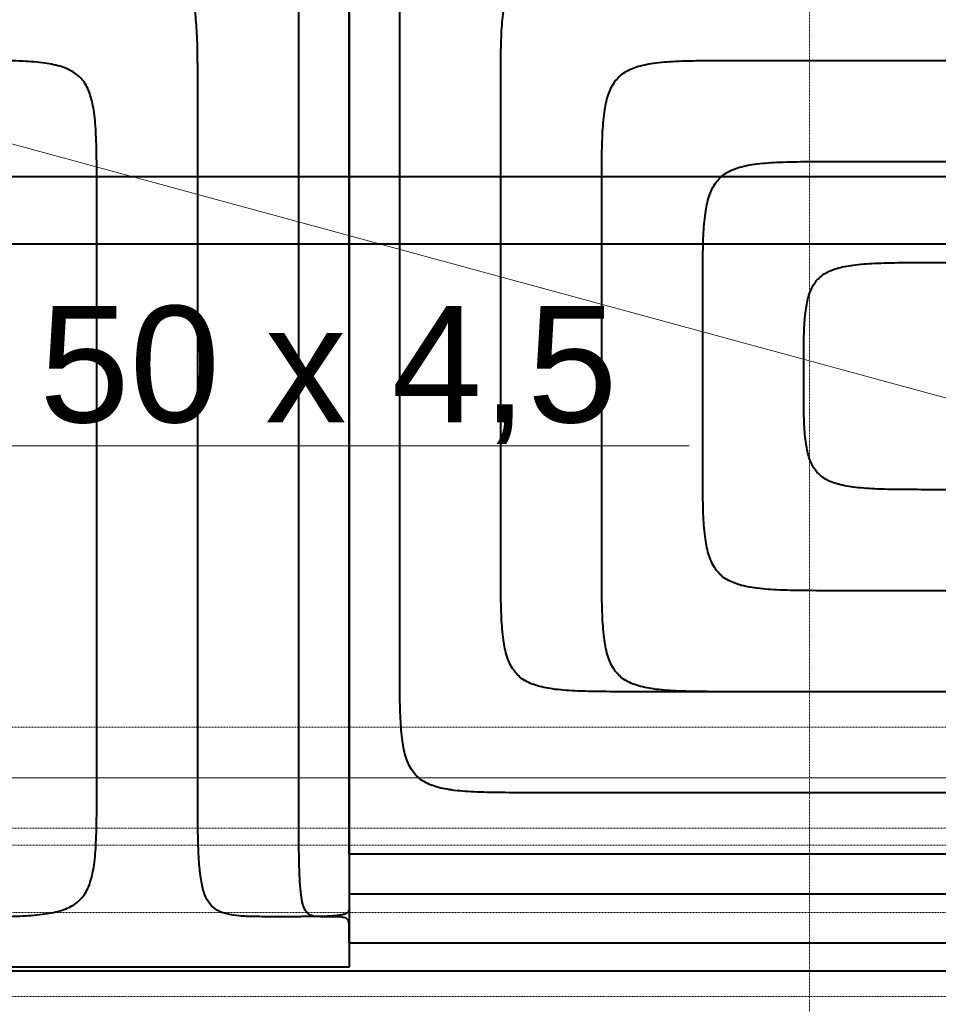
# Model space of a CAD drawing. Header units: millimetres. Extents: x 49908 to 79848, y -11883 to -3092.
# Tile 117 of 222: x 68946 to 69082, y -4640 to -4494. Entities that reach past the tile are written whole.
import ezdxf
from ezdxf.lldxf.tags import DXFTag

# ---------------------------------------------------------------- set-up
doc = ezdxf.new("R2010")
doc.units = ezdxf.units.MM
doc.linetypes.add('DASHDOT', pattern=[1, 0.5, -0.25, 0, -0.25])
doc.linetypes.add('DASHED', pattern=[19.05, 12.7, -6.35])
for name, color, linetype, lineweight in [('A_OSIE', 9, 'DASHDOT', 9), ('A_PRZERYW', 9, 'DASHED', 9), ('\x9dciany', 9, 'Continuous', 9)]:
    doc.layers.add(name, color=color, linetype=linetype, lineweight=lineweight)
for name, color, linetype, true_color in [('IS_Ogrzewanie_płaszczyznowe', 7, 'SOLID', 0xac00e6), ('IS_Przyłącza_o.p._Powrót', 7, 'DASH', 0x438955), ('IS_Przyłącza_o.p._Zasilanie', 7, 'SOLID', 0xff9124)]:
    doc.layers.add(name, color=color, linetype=linetype, true_color=true_color)
doc.layers.add('IS_Opisy_działek_Therm', color=7, linetype='SOLID')
for name, color, linetype, lineweight, true_color in [('IS_Powrót', 7, 'DASH', 25, 0x0000e6), ('IS_Rys.pętli_o.p._Powrót', 7, 'DASH', 13, 0x4c9a5f), ('IS_Rys.pętli_o.p._Zasilanie', 7, 'SOLID', 13, 0xff8c1a), ('IS_Zasilanie', 7, 'SOLID', 25, 0xeb0000)]:
    doc.layers.add(name, color=color, linetype=linetype, lineweight=lineweight, true_color=true_color)
tags = doc.linetypes.add('DASH', pattern=[15, 10, -5]).pattern_tags.tags
tags[6:7] = [DXFTag(74, 4), DXFTag(75, 0), DXFTag(340, '0'), DXFTag(46, 0.0), DXFTag(50, 0.0), DXFTag(44, 0.0), DXFTag(45, 0.0)]
tags[4:5] = [DXFTag(74, 4), DXFTag(75, 0), DXFTag(340, '0'), DXFTag(46, 0.0), DXFTag(50, 0.0), DXFTag(44, 0.0), DXFTag(45, 0.0)]
tags = doc.linetypes.add('SOLID', pattern=[10, 10, 0]).pattern_tags.tags
tags[6:7] = [DXFTag(74, 4), DXFTag(75, 0), DXFTag(340, '0'), DXFTag(46, 0.0), DXFTag(50, 0.0), DXFTag(44, 0.0), DXFTag(45, 0.0)]
tags[4:5] = [DXFTag(74, 4), DXFTag(75, 0), DXFTag(340, '0'), DXFTag(46, 0.0), DXFTag(50, 0.0), DXFTag(44, 0.0), DXFTag(45, 0.0)]

msp = doc.modelspace()

# ---------------------------------------------------------------- linework, layer by layer
at = {"layer": 'A_OSIE', "ltscale": 0.3, "transparency": 33554559}
for p, q in [((69062.97, -3902.99), (69062.97, -7140.05)), ((67440.85, -4599.13), (70341.81, -4599.13)), ((70343.66, -4616.63), (67440.85, -4616.63)), ((70341.81, -4626.63), (67440.85, -4626.63))]:
    msp.add_line(p, q, dxfattribs=at)
at = {"layer": 'A_PRZERYW', "ltscale": 0.01}
for points in [[(68700.47, -4614.13), (69280.47, -4614.13)], [(68700.47, -4639.13), (69280.47, -4639.13)]]:
    msp.add_lwpolyline(points, dxfattribs=at)
at = {"layer": 'IS_Ogrzewanie_płaszczyznowe', "lineweight": 40}
for p, q in [((68994.61, -4462.63), (68994.61, -4634.77)), ((68994.61, -4617.99), (68994.61, -4462.63)), ((69291.43, -4617.99), (68994.61, -4617.99)), ((68994.61, -4634.77), (68786.94, -4634.77)), ((69286.68, -4635.36), (68697.19, -4635.36))]:
    msp.add_line(p, q, dxfattribs=at)
at = {"layer": 'IS_Opisy_działek_Therm', "lineweight": 20}
msp.add_line((68942.1, -4557.36), (69045.1, -4557.36), dxfattribs=at)
at = {"layer": 'IS_Powrót', "lineweight": 40}
msp.add_line((68614.04, -4527.34), (69139.39, -4527.34), dxfattribs=at)
at = {"layer": 'IS_Przyłącza_o.p._Powrót', "lineweight": 40}
msp.add_open_spline([(68994.61, -4623.86), (68996.55, -4623.86), (69003.82, -4623.86), (69019.03, -4623.86), (69042.15, -4623.86), (69070.89, -4623.86), (69103.02, -4623.86), (69136.28, -4623.86), (69168.41, -4623.86), (69197.16, -4623.86), (69220.27, -4623.86), (69235.49, -4623.86), (69242.75, -4623.86), (69244.69, -4623.86)], degree=3, knots=[0, 0, 0, 0, 0.058246, 0.217953, 0.456575, 0.751564, 1.080373, 1.420455, 1.749264, 2.044253, 2.282874, 2.442582, 2.500828, 2.500828, 2.500828, 2.500828], dxfattribs=at)
at = {"layer": 'IS_Przyłącza_o.p._Zasilanie', "lineweight": 40}
msp.add_open_spline([(68994.61, -4631.14), (68996.43, -4631.14), (69003.26, -4631.14), (69017.56, -4631.14), (69039.28, -4631.14), (69066.29, -4631.14), (69096.48, -4631.14), (69127.73, -4631.14), (69157.93, -4631.14), (69184.94, -4631.14), (69206.66, -4631.14), (69220.96, -4631.14), (69227.78, -4631.14), (69229.61, -4631.14)], degree=3, knots=[0, 0, 0, 0, 0.054733, 0.204808, 0.429038, 0.706235, 1.015213, 1.334785, 1.643762, 1.92096, 2.14519, 2.295264, 2.349998, 2.349998, 2.349998, 2.349998], dxfattribs=at)
at = {"layer": 'IS_Rys.pętli_o.p._Powrót', "lineweight": 40}
for points, knots in [([(68972.11, -4505.13), (68972.11, -4503.47), (68972.11, -4500.45), (68972.04, -4496.35), (68971.79, -4493.04), (68971.28, -4490.41), (68970.37, -4488.35), (68968.88, -4486.86), (68966.82, -4485.95), (68964.2, -4485.44), (68960.89, -4485.2), (68956.78, -4485.12), (68953.77, -4485.13), (68952.11, -4485.13)], [0, 0, 0, 0, 0.0497373, 0.0904721, 0.1232039, 0.1491998, 0.1703704, 0.1897083, 0.2108788, 0.2368747, 0.2696065, 0.3103414, 0.3600787, 0.3600787, 0.3600787, 0.3600787]), ([(69002.11, -4588.86), (69002.11, -4588.09), (69002.11, -4585.22), (69002.11, -4579.22), (69002.11, -4570.09), (69002.11, -4558.74), (69002.11, -4546.06), (69002.11, -4532.93), (69002.11, -4520.24), (69002.11, -4508.89), (69002.11, -4499.77), (69002.11, -4493.76), (69002.11, -4490.89), (69002.11, -4490.13)], [0, 0, 0, 0, 0.0229954, 0.0860474, 0.1802545, 0.2967153, 0.4265282, 0.5607918, 0.6906047, 0.8070655, 0.9012726, 0.9643246, 0.98732, 0.98732, 0.98732, 0.98732]), ([(69032.11, -4520.13), (69032.11, -4518.47), (69032.11, -4515.45), (69032.18, -4511.35), (69032.43, -4508.04), (69032.93, -4505.41), (69033.85, -4503.35), (69035.34, -4501.86), (69037.39, -4500.95), (69040.02, -4500.44), (69043.33, -4500.2), (69047.44, -4500.12), (69050.45, -4500.13), (69052.11, -4500.13)], [0, 0, 0, 0, 0.0497373, 0.0904721, 0.1232039, 0.1491998, 0.1703704, 0.1897083, 0.2108788, 0.2368747, 0.2696065, 0.3103414, 0.3600787, 0.3600787, 0.3600787, 0.3600787]), ([(69052.11, -4500.13), (69052.37, -4500.13), (69053.33, -4500.13), (69055.34, -4500.13), (69058.39, -4500.13), (69062.19, -4500.13), (69066.43, -4500.13), (69070.82, -4500.13), (69075.07, -4500.13), (69078.87, -4500.13), (69081.92, -4500.13), (69083.93, -4500.13), (69084.89, -4500.13), (69085.14, -4500.13)], [0, 0, 0, 0, 0.0076943, 0.0287915, 0.0603132, 0.0992811, 0.1427165, 0.1876412, 0.2310767, 0.2700445, 0.3015662, 0.3226634, 0.3303577, 0.3303577, 0.3303577, 0.3303577]), ([(68972.11, -4607.27), (68972.11, -4606.47), (68972.11, -4603.51), (68972.11, -4597.29), (68972.11, -4587.85), (68972.11, -4576.11), (68972.11, -4562.99), (68972.11, -4549.41), (68972.11, -4536.28), (68972.11, -4524.54), (68972.11, -4515.1), (68972.11, -4508.89), (68972.11, -4505.92), (68972.11, -4505.13)], [0, 0, 0, 0, 0.023789, 0.089018, 0.186476, 0.306957, 0.441251, 0.580149, 0.714443, 0.834924, 0.932382, 0.997611, 1.0214, 1.0214, 1.0214, 1.0214]), ([(69032.11, -4573.86), (69032.11, -4573.44), (69032.11, -4571.88), (69032.11, -4568.61), (69032.11, -4563.65), (69032.11, -4557.47), (69032.11, -4550.57), (69032.11, -4543.42), (69032.11, -4536.52), (69032.11, -4530.34), (69032.11, -4525.37), (69032.11, -4522.1), (69032.11, -4520.54), (69032.11, -4520.13)], [0, 0, 0, 0, 0.0125146, 0.0468288, 0.0980982, 0.1614786, 0.2321255, 0.3051945, 0.3758414, 0.4392218, 0.4904912, 0.5248054, 0.53732, 0.53732, 0.53732, 0.53732]), ([(69062.11, -4546.99), (69062.11, -4545.59), (69062.11, -4543.05), (69062.18, -4539.59), (69062.43, -4536.79), (69062.94, -4534.56), (69063.88, -4532.8), (69065.38, -4531.57), (69067.42, -4530.82), (69070.03, -4530.39), (69073.33, -4530.19), (69077.44, -4530.12), (69080.45, -4530.13), (69082.11, -4530.13)], [0, 0, 0, 0, 0.0419435, 0.0762999, 0.1039452, 0.1260703, 0.1445906, 0.1624776, 0.183067, 0.2088907, 0.2415865, 0.2823174, 0.3320546, 0.3320546, 0.3320546, 0.3320546]), ([(69082.11, -4530.13), (69082.37, -4530.13), (69083.33, -4530.13), (69085.34, -4530.13), (69088.39, -4530.13), (69092.19, -4530.13), (69096.43, -4530.13), (69100.82, -4530.13), (69105.07, -4530.13), (69108.87, -4530.13), (69111.92, -4530.13), (69113.93, -4530.13), (69114.89, -4530.13), (69115.14, -4530.13)], [0, 0, 0, 0, 0.0076943, 0.0287915, 0.0603132, 0.0992811, 0.1427165, 0.1876412, 0.2310767, 0.2700445, 0.3015662, 0.3226634, 0.3303577, 0.3303577, 0.3303577, 0.3303577]), ([(69082.11, -4563.86), (69080.45, -4563.86), (69077.44, -4563.86), (69073.33, -4563.8), (69070.03, -4563.59), (69067.42, -4563.17), (69065.38, -4562.42), (69063.88, -4561.18), (69062.94, -4559.43), (69062.43, -4557.2), (69062.18, -4554.4), (69062.11, -4550.93), (69062.11, -4548.39), (69062.11, -4546.99)], [0, 0, 0, 0, 0.0497372, 0.0904681, 0.123164, 0.1489876, 0.169577, 0.187464, 0.2059843, 0.2281094, 0.2557548, 0.2901111, 0.3320546, 0.3320546, 0.3320546, 0.3320546]), ([(69233.93, -4563.86), (69232.76, -4563.86), (69228.35, -4563.86), (69219.11, -4563.86), (69205.08, -4563.86), (69187.62, -4563.86), (69168.12, -4563.86), (69147.93, -4563.86), (69128.42, -4563.86), (69110.97, -4563.86), (69096.94, -4563.86), (69087.7, -4563.86), (69083.29, -4563.86), (69082.11, -4563.86)], [0, 0, 0, 0, 0.035361, 0.13232, 0.277188, 0.456276, 0.655896, 0.862361, 1.061982, 1.24107, 1.385938, 1.482896, 1.518258, 1.518258, 1.518258, 1.518258]), ([(69052.11, -4593.86), (69050.45, -4593.86), (69047.44, -4593.86), (69043.33, -4593.79), (69040.02, -4593.54), (69037.39, -4593.03), (69035.34, -4592.12), (69033.85, -4590.63), (69032.93, -4588.57), (69032.43, -4585.95), (69032.18, -4582.64), (69032.11, -4578.53), (69032.11, -4575.52), (69032.11, -4573.86)], [0, 0, 0, 0, 0.0497373, 0.0904721, 0.1232039, 0.1491998, 0.1703704, 0.1897083, 0.2108788, 0.2368747, 0.2696065, 0.3103414, 0.3600787, 0.3600787, 0.3600787, 0.3600787]), ([(69022.11, -4608.86), (69020.45, -4608.86), (69017.44, -4608.86), (69013.33, -4608.79), (69010.02, -4608.54), (69007.39, -4608.03), (69005.34, -4607.12), (69003.85, -4605.63), (69002.93, -4603.57), (69002.43, -4600.95), (69002.18, -4597.64), (69002.11, -4593.53), (69002.11, -4590.52), (69002.11, -4588.86)], [0, 0, 0, 0, 0.0497373, 0.0904721, 0.1232039, 0.1491998, 0.1703704, 0.1897083, 0.2108788, 0.2368747, 0.2696065, 0.3103414, 0.3600787, 0.3600787, 0.3600787, 0.3600787]), ([(69248.93, -4593.86), (69247.41, -4593.86), (69241.69, -4593.86), (69229.71, -4593.86), (69211.52, -4593.86), (69188.9, -4593.86), (69163.61, -4593.86), (69137.43, -4593.86), (69112.15, -4593.86), (69089.52, -4593.86), (69071.33, -4593.86), (69059.36, -4593.86), (69053.64, -4593.86), (69052.11, -4593.86)], [0, 0, 0, 0, 0.045842, 0.171539, 0.359344, 0.591512, 0.850299, 1.117959, 1.376745, 1.608914, 1.796719, 1.922416, 1.968258, 1.968258, 1.968258, 1.968258]), ([(68983.36, -4627.27), (68982.43, -4627.27), (68980.73, -4627.27), (68978.41, -4627.19), (68976.53, -4626.95), (68975, -4626.41), (68973.82, -4625.41), (68973.05, -4623.92), (68972.57, -4621.93), (68972.29, -4619.34), (68972.15, -4616.04), (68972.11, -4611.94), (68972.11, -4608.92), (68972.11, -4607.27)], [0, 0, 0, 0, 0.0279775, 0.0509073, 0.0694697, 0.0847979, 0.0989133, 0.114602, 0.1343696, 0.1599559, 0.1926025, 0.2333281, 0.2830652, 0.2830652, 0.2830652, 0.2830652]), ([(69224.79, -4608.86), (69223.22, -4608.86), (69217.33, -4608.86), (69205, -4608.86), (69186.27, -4608.86), (69162.97, -4608.86), (69136.93, -4608.86), (69109.97, -4608.86), (69083.93, -4608.86), (69060.64, -4608.86), (69041.91, -4608.86), (69029.57, -4608.86), (69023.68, -4608.86), (69022.11, -4608.86)], [0, 0, 0, 0, 0.047206, 0.176643, 0.370037, 0.609114, 0.875602, 1.151226, 1.417713, 1.656791, 1.850185, 1.979621, 2.026828, 2.026828, 2.026828, 2.026828]), ([(68994.61, -4623.86), (68994.61, -4623.87), (68994.61, -4623.92), (68994.61, -4624.03), (68994.61, -4624.18), (68994.61, -4624.38), (68994.61, -4624.6), (68994.61, -4624.82), (68994.61, -4625.04), (68994.61, -4625.24), (68994.61, -4625.4), (68994.61, -4625.5), (68994.61, -4625.55), (68994.61, -4625.56)], [0, 0, 0, 0, 0.00039687, 0.00148508, 0.00311098, 0.00512096, 0.00736138, 0.00967862, 0.01191904, 0.01392902, 0.01555492, 0.01664313, 0.01704, 0.01704, 0.01704, 0.01704]), ([(68994.61, -4625.56), (68994.61, -4625.7), (68994.61, -4625.96), (68994.57, -4626.33), (68994.39, -4626.65), (68994.03, -4626.87), (68993.48, -4627.02), (68992.69, -4627.13), (68991.59, -4627.2), (68990.15, -4627.24), (68988.3, -4627.26), (68985.99, -4627.27), (68984.29, -4627.27), (68983.36, -4627.27)], [0, 0, 0, 0, 0.0042384, 0.007758, 0.0109669, 0.0147697, 0.0201759, 0.0279552, 0.038718, 0.0530102, 0.0713533, 0.0942592, 0.1222363, 0.1222363, 0.1222363, 0.1222363])]:
    msp.add_open_spline(points, degree=3, knots=knots, dxfattribs=at)
at = {"layer": 'IS_Rys.pętli_o.p._Zasilanie', "lineweight": 40}
for points, knots in [([(69017.11, -4505.13), (69017.11, -4503.47), (69017.11, -4500.45), (69017.18, -4496.35), (69017.43, -4493.04), (69017.93, -4490.41), (69018.85, -4488.35), (69020.34, -4486.86), (69022.39, -4485.95), (69025.02, -4485.44), (69028.33, -4485.2), (69032.44, -4485.12), (69035.45, -4485.13), (69037.11, -4485.13)], [0, 0, 0, 0, 0.0497373, 0.0904721, 0.1232039, 0.1491998, 0.1703704, 0.1897083, 0.2108788, 0.2368747, 0.2696065, 0.3103414, 0.3600787, 0.3600787, 0.3600787, 0.3600787]), ([(68987.11, -4607.27), (68987.11, -4606.36), (68987.11, -4602.95), (68987.11, -4595.83), (68987.11, -4585), (68987.11, -4571.54), (68987.11, -4556.49), (68987.11, -4540.91), (68987.11, -4525.86), (68987.11, -4512.39), (68987.11, -4501.57), (68987.11, -4494.44), (68987.11, -4491.04), (68987.11, -4490.13)], [0, 0, 0, 0, 0.027283, 0.10209, 0.213862, 0.352036, 0.506052, 0.665348, 0.819364, 0.957538, 1.06931, 1.144117, 1.1714, 1.1714, 1.1714, 1.1714]), ([(68957.11, -4520.13), (68957.11, -4518.47), (68957.11, -4515.45), (68957.04, -4511.35), (68956.79, -4508.04), (68956.28, -4505.41), (68955.37, -4503.35), (68953.88, -4501.86), (68951.82, -4500.95), (68949.2, -4500.44), (68945.89, -4500.2), (68941.78, -4500.12), (68938.77, -4500.13), (68937.11, -4500.13)], [0, 0, 0, 0, 0.0497373, 0.0904721, 0.1232039, 0.1491998, 0.1703704, 0.1897083, 0.2108788, 0.2368747, 0.2696065, 0.3103414, 0.3600787, 0.3600787, 0.3600787, 0.3600787]), ([(69017.11, -4573.86), (69017.11, -4573.33), (69017.11, -4571.33), (69017.11, -4567.15), (69017.11, -4560.79), (69017.11, -4552.89), (69017.11, -4544.06), (69017.11, -4534.92), (69017.11, -4526.09), (69017.11, -4518.19), (69017.11, -4511.84), (69017.11, -4507.66), (69017.11, -4505.66), (69017.11, -4505.13)], [0, 0, 0, 0, 0.0160082, 0.0599017, 0.1254837, 0.2065575, 0.2969264, 0.3903936, 0.4807625, 0.5618363, 0.6274183, 0.6713118, 0.68732, 0.68732, 0.68732, 0.68732]), ([(69047.11, -4535.13), (69047.11, -4533.47), (69047.11, -4530.45), (69047.18, -4526.35), (69047.43, -4523.04), (69047.93, -4520.41), (69048.85, -4518.35), (69050.34, -4516.86), (69052.39, -4515.95), (69055.02, -4515.44), (69058.33, -4515.2), (69062.44, -4515.12), (69065.45, -4515.13), (69067.11, -4515.13)], [0, 0, 0, 0, 0.0497373, 0.0904721, 0.1232039, 0.1491998, 0.1703704, 0.1897083, 0.2108788, 0.2368747, 0.2696065, 0.3103414, 0.3600787, 0.3600787, 0.3600787, 0.3600787]), ([(69067.11, -4515.13), (69067.37, -4515.13), (69068.33, -4515.13), (69070.34, -4515.13), (69073.39, -4515.13), (69077.19, -4515.13), (69081.43, -4515.13), (69085.82, -4515.13), (69090.07, -4515.13), (69093.87, -4515.13), (69096.92, -4515.13), (69098.93, -4515.13), (69099.89, -4515.13), (69100.14, -4515.13)], [0, 0, 0, 0, 0.0076943, 0.0287915, 0.0603132, 0.0992811, 0.1427165, 0.1876412, 0.2310767, 0.2700445, 0.3015662, 0.3226634, 0.3303577, 0.3303577, 0.3303577, 0.3303577]), ([(68957.11, -4607.27), (68957.11, -4606.59), (68957.11, -4604.06), (68957.11, -4598.76), (68957.11, -4590.7), (68957.11, -4580.69), (68957.11, -4569.49), (68957.11, -4557.9), (68957.11, -4546.71), (68957.11, -4536.69), (68957.11, -4528.64), (68957.11, -4523.33), (68957.11, -4520.8), (68957.11, -4520.13)], [0, 0, 0, 0, 0.0202956, 0.0759447, 0.1590911, 0.2618783, 0.37645, 0.49495, 0.6095217, 0.7123089, 0.7954553, 0.8511044, 0.8714, 0.8714, 0.8714, 0.8714]), ([(69047.11, -4558.86), (69047.11, -4558.67), (69047.11, -4557.99), (69047.11, -4556.54), (69047.11, -4554.35), (69047.11, -4551.62), (69047.11, -4548.57), (69047.11, -4545.41), (69047.11, -4542.37), (69047.11, -4539.64), (69047.11, -4537.44), (69047.11, -4536), (69047.11, -4535.31), (69047.11, -4535.13)], [0, 0, 0, 0, 0.0055274, 0.020683, 0.0433274, 0.0713208, 0.1025237, 0.1347963, 0.1659992, 0.1939926, 0.216637, 0.2317926, 0.23732, 0.23732, 0.23732, 0.23732]), ([(69067.11, -4578.86), (69065.45, -4578.86), (69062.44, -4578.86), (69058.33, -4578.79), (69055.02, -4578.54), (69052.39, -4578.03), (69050.34, -4577.12), (69048.85, -4575.63), (69047.93, -4573.57), (69047.43, -4570.95), (69047.18, -4567.64), (69047.11, -4563.53), (69047.11, -4560.52), (69047.11, -4558.86)], [0, 0, 0, 0, 0.0497373, 0.0904721, 0.1232039, 0.1491998, 0.1703704, 0.1897083, 0.2108788, 0.2368747, 0.2696065, 0.3103414, 0.3600787, 0.3600787, 0.3600787, 0.3600787]), ([(69037.11, -4593.86), (69035.45, -4593.86), (69032.44, -4593.86), (69028.33, -4593.79), (69025.02, -4593.54), (69022.39, -4593.03), (69020.34, -4592.12), (69018.85, -4590.63), (69017.93, -4588.57), (69017.43, -4585.95), (69017.18, -4582.64), (69017.11, -4578.53), (69017.11, -4575.52), (69017.11, -4573.86)], [0, 0, 0, 0, 0.0497373, 0.0904721, 0.1232039, 0.1491998, 0.1703704, 0.1897083, 0.2108788, 0.2368747, 0.2696065, 0.3103414, 0.3600787, 0.3600787, 0.3600787, 0.3600787]), ([(69248.93, -4578.86), (69247.52, -4578.86), (69242.24, -4578.86), (69231.18, -4578.86), (69214.37, -4578.86), (69193.47, -4578.86), (69170.11, -4578.86), (69145.93, -4578.86), (69122.57, -4578.86), (69101.67, -4578.86), (69084.87, -4578.86), (69073.8, -4578.86), (69068.52, -4578.86), (69067.11, -4578.86)], [0, 0, 0, 0, 0.042349, 0.158466, 0.331958, 0.546434, 0.785498, 1.032759, 1.271824, 1.486299, 1.659792, 1.775909, 1.818258, 1.818258, 1.818258, 1.818258]), ([(69239.79, -4593.86), (69238.22, -4593.86), (69232.33, -4593.86), (69220, -4593.86), (69201.27, -4593.86), (69177.97, -4593.86), (69151.93, -4593.86), (69124.97, -4593.86), (69098.93, -4593.86), (69075.64, -4593.86), (69056.91, -4593.86), (69044.57, -4593.86), (69038.68, -4593.86), (69037.11, -4593.86)], [0, 0, 0, 0, 0.047206, 0.176643, 0.370037, 0.609114, 0.875602, 1.151226, 1.417713, 1.656791, 1.850185, 1.979621, 2.026828, 2.026828, 2.026828, 2.026828]), ([(68937.11, -4627.27), (68938.77, -4627.27), (68941.78, -4627.27), (68945.89, -4627.19), (68949.2, -4626.95), (68951.82, -4626.44), (68953.88, -4625.53), (68955.37, -4624.04), (68956.28, -4621.98), (68956.79, -4619.36), (68957.04, -4616.05), (68957.11, -4611.94), (68957.11, -4608.92), (68957.11, -4607.27)], [0, 0, 0, 0, 0.0497373, 0.0904721, 0.1232039, 0.1491998, 0.1703704, 0.1897083, 0.2108788, 0.2368747, 0.2696065, 0.3103414, 0.3600787, 0.3600787, 0.3600787, 0.3600787]), ([(68990.86, -4627.27), (68990.55, -4627.27), (68989.98, -4627.27), (68989.19, -4627.19), (68988.5, -4626.9), (68987.99, -4626.25), (68987.65, -4625.26), (68987.42, -4623.85), (68987.26, -4621.91), (68987.17, -4619.33), (68987.12, -4616.04), (68987.11, -4611.94), (68987.11, -4608.92), (68987.11, -4607.27)], [0, 0, 0, 0, 0.0093269, 0.0170343, 0.0237818, 0.0311018, 0.0409415, 0.0548537, 0.0740143, 0.0994302, 0.1320416, 0.1727634, 0.2225004, 0.2225004, 0.2225004, 0.2225004]), ([(68994.61, -4629.2), (68994.61, -4629.04), (68994.61, -4628.75), (68994.6, -4628.35), (68994.55, -4628.03), (68994.45, -4627.76), (68994.26, -4627.56), (68993.98, -4627.43), (68993.61, -4627.35), (68993.12, -4627.3), (68992.5, -4627.27), (68991.74, -4627.27), (68991.17, -4627.27), (68990.86, -4627.27)], [0, 0, 0, 0, 0.0048196, 0.00877042, 0.01197507, 0.01464749, 0.01717201, 0.02005801, 0.02374474, 0.02853657, 0.03465665, 0.04229257, 0.05161828, 0.05161828, 0.05161828, 0.05161828]), ([(68994.61, -4631.14), (68994.61, -4631.13), (68994.61, -4631.07), (68994.61, -4630.95), (68994.61, -4630.77), (68994.61, -4630.55), (68994.61, -4630.3), (68994.61, -4630.04), (68994.61, -4629.8), (68994.61, -4629.57), (68994.61, -4629.39), (68994.61, -4629.28), (68994.61, -4629.22), (68994.61, -4629.2)], [0, 0, 0, 0, 0.00045137, 0.00168902, 0.0035382, 0.00582419, 0.00837228, 0.01100772, 0.01355581, 0.0158418, 0.01769098, 0.01892863, 0.01938, 0.01938, 0.01938, 0.01938])]:
    msp.add_open_spline(points, degree=3, knots=knots, dxfattribs=at)
at = {"layer": 'IS_Zasilanie', "lineweight": 40}
msp.add_line((68624.04, -4517.34), (69149.39, -4517.34), dxfattribs=at)
at = {"layer": '\x9dciany'}
for p, q in [((69290.47, -4606.63), (68040.47, -4266.63)), ((68700.47, -4606.63), (69290.47, -4606.63))]:
    msp.add_line(p, q, dxfattribs=at)

# ---------------------------------------------------------------- texts
at = {"layer": 'IS_Opisy_działek_Therm', "ltscale": 0.01, "insert": (68948.57, -4557.07), "char_height": 17.28, "attachment_point": 7}
msp.add_mtext('\\fArial|b0|i0;50 x 4,5', dxfattribs=at)

doc.saveas('drawing.dxf')
